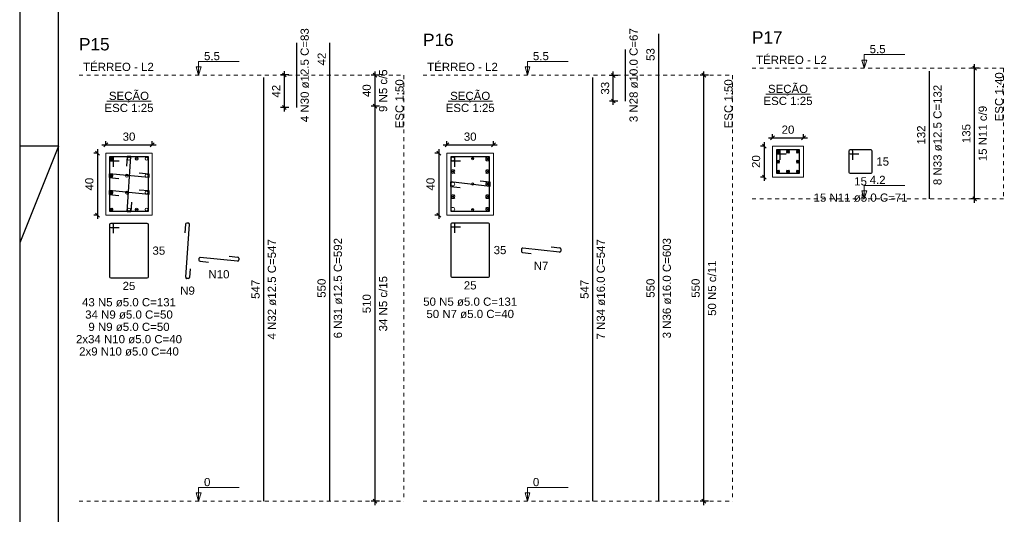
# Model space of a CAD drawing. Header units: millimetres. Extents: x 10 to 1250, y -62 to 528.
# Tile 115 of 193: x 167 to 193, y 153 to 166. Entities that reach past the tile are written whole.
import ezdxf

# ---------------------------------------------------------------- set-up
doc = ezdxf.new("R2010")
doc.units = ezdxf.units.MM
doc.header["$LTSCALE"] = 0.05
doc.linetypes.add('DOT', pattern=[6.35, 0, -6.35])
for name, color, linetype, lineweight in [('Descrição da armadura', 7, 'Continuous', 5), ('DT-Barras na forma', 2, 'Continuous', 30), ('DT-Barras no corte', 5, 'Continuous', 5), ('DT-Barras rebatidas', 2, 'Continuous', 30), ('DT-Cotas', 9, 'Continuous', 5), ('DT-Forma', 5, 'Continuous', 5), ('DT-Pontilhado', 9, 'DOT', 5), ('DT-Textos', 7, 'Continuous', 5), ('DT-Título', 3, 'Continuous', 20), ('Textos armaduras', 7, 'Continuous', 5)]:
    doc.layers.add(name, color=color, linetype=linetype, lineweight=lineweight)
doc.layers.add('FOLHA_PADRÃO', color=7, linetype='Continuous')
doc.styles.add('Arial', font='arial.ttf')
doc.styles.get("Standard").update_dxf_attribs({"font": 'arial.ttf'})
doc.dimstyles.new('UM_25.000000', dxfattribs={"dimtxt": 0.18, "dimasz": 0.1, "dimexe": 0.1, "dimexo": 0.2, "dimgap": 0, "dimtad": 1, "dimtih": 1, "dimtoh": 1, "dimdec": 1, "dimlfac": 25, "dimzin": 0, "dimdsep": 46, "dimtxsty": 'Standard', "dimcen": 0.09, "dimdle": 0.1, "dimadec": 1, "dimazin": 2, "dimtfac": 1, "dimtdec": 4, "dimtofl": 0, "dimtmove": 0, "dimatfit": 3, "dimfxl": 1, "dimtolj": 1, "dimarcsym": 0})
doc.dimstyles.new('UM_40.000000', dxfattribs={"dimtxt": 0.18, "dimasz": 0.1, "dimexe": 0.1, "dimexo": 0.2, "dimgap": 0, "dimtad": 1, "dimtih": 1, "dimtoh": 1, "dimdec": 1, "dimlfac": 40, "dimzin": 0, "dimdsep": 46, "dimtxsty": 'Standard', "dimcen": 0.09, "dimdle": 0.1, "dimadec": 1, "dimazin": 2, "dimtfac": 1, "dimtdec": 4, "dimtofl": 0, "dimtmove": 0, "dimatfit": 3, "dimfxl": 1, "dimtolj": 1, "dimarcsym": 0})
doc.dimstyles.new('UM_50.000000', dxfattribs={"dimtxt": 0.18, "dimasz": 0.1, "dimexe": 0.1, "dimexo": 0.2, "dimgap": 0.1, "dimtad": 1, "dimdec": 1, "dimlfac": 50, "dimzin": 0, "dimdsep": 46, "dimtxsty": 'Standard', "dimblk": 'OBLIQUE', "dimcen": 0.09, "dimdle": 0.1, "dimadec": 1, "dimazin": 2, "dimtfac": 1, "dimtdec": 1, "dimtofl": 0, "dimtmove": 0, "dimatfit": 3, "dimldrblk": 'OBLIQUE', "dimfxl": 1, "dimtolj": 1, "dimarcsym": 1})

# ---------------------------------------------------------------- blocks, each defined once
blk = doc.blocks.new('A1EST. 1500')
at = {"layer": 'FOLHA_PADRÃO', "color": 1, "linetype": 'Continuous'}
blk.add_line((0, 59.4), (0, 0), dxfattribs=at)
at = {"layer": 'FOLHA_PADRÃO', "color": 1}
for q in [(0, 27.2), (0, 29.7)]:
    blk.add_line((1, 29.7), q, dxfattribs=at)
at = {"layer": 'FOLHA_PADRÃO', "color": 6, "linetype": 'Continuous'}
blk.add_lwpolyline([(149, 58.4), (149, 1), (1, 1), (1, 58.4), (149, 58.4)], dxfattribs=at)
blk = doc.blocks.new('_Oblique')
at = {"color": 0, "linetype": 'ByBlock', "lineweight": -2}
blk.add_line((-0.5, -0.5), (0.5, 0.5), dxfattribs=at)
blk = doc.blocks.new('*D1601')
at = {"layer": 'Defpoints', "color": 0, "transparency": 16777216}
for p in [(169.442, 162.701), (169.23, 161.101), (169.442, 161.101)]:
    blk.add_point(p, dxfattribs=at)
at = {"layer": 'DT-Cotas', "color": 0, "lineweight": -2, "transparency": 16777216}
for p, q in [((169.242, 162.701), (169.13, 162.701)), ((169.23, 162.801), (169.23, 161.001)), ((169.242, 161.101), (169.13, 161.101))]:
    blk.add_line(p, q, dxfattribs=at)
at = {"layer": 'DT-Cotas', "color": 0, "lineweight": -2, "transparency": 16777216, "xscale": 0.1, "yscale": 0.1, "zscale": 0.1}
for p, rotation in [((169.23, 162.701), 90), ((169.23, 161.101), 270)]:
    blk.add_blockref('_Oblique', p, dxfattribs=dict(at, rotation=rotation))
at = {"layer": 'DT-Cotas', "transparency": 16777216, "insert": (169.018, 161.901), "char_height": 0.2118, "attachment_point": 5, "rotation": 90, "style": 'Arial'}
blk.add_mtext('\\A1;40', dxfattribs=at)
blk = doc.blocks.new('*D1602')
at = {"layer": 'Defpoints', "color": 0, "transparency": 16777216}
for p in [(169.442, 162.701), (170.642, 162.913), (170.642, 162.701)]:
    blk.add_point(p, dxfattribs=at)
at = {"layer": 'DT-Cotas', "color": 0, "lineweight": -2, "transparency": 16777216}
for p, q in [((169.442, 162.901), (169.442, 163.013)), ((170.642, 162.901), (170.642, 163.013)), ((169.342, 162.913), (170.742, 162.913))]:
    blk.add_line(p, q, dxfattribs=at)
at = {"layer": 'DT-Cotas', "color": 0, "lineweight": -2, "transparency": 16777216, "xscale": 0.1, "yscale": 0.1, "zscale": 0.1, "rotation": 180}
blk.add_blockref('_Oblique', (169.442, 162.913), dxfattribs=at)
at = {"layer": 'DT-Cotas', "color": 0, "lineweight": -2, "transparency": 16777216, "xscale": 0.1, "yscale": 0.1, "zscale": 0.1}
blk.add_blockref('_Oblique', (170.642, 162.913), dxfattribs=at)
at = {"layer": 'DT-Cotas', "transparency": 16777216, "insert": (170.042, 163.125), "char_height": 0.2118, "attachment_point": 5, "rotation": 0.0057, "style": 'Arial'}
blk.add_mtext('\\A1;30', dxfattribs=at)
blk = doc.blocks.new('*D1584')
at = {"layer": 'Defpoints', "color": 0, "transparency": 16777216}
for p in [(174.054, 164.719), (174.371, 164.719), (174.371, 163.879)]:
    blk.add_point(p, dxfattribs=at)
at = {"layer": 'DT-Cotas', "color": 0, "lineweight": -2, "transparency": 16777216}
for p, q in [((174.054, 163.779), (174.054, 164.819)), ((174.171, 164.719), (173.954, 164.719)), ((174.171, 163.879), (173.954, 163.879))]:
    blk.add_line(p, q, dxfattribs=at)
at = {"layer": 'DT-Cotas', "color": 0, "lineweight": -2, "transparency": 16777216, "xscale": 0.1, "yscale": 0.1, "zscale": 0.1}
for p, rotation in [((174.054, 164.719), 90), ((174.054, 163.879), 270)]:
    blk.add_blockref('_Oblique', p, dxfattribs=dict(at, rotation=rotation))
at = {"layer": 'DT-Cotas', "transparency": 16777216, "insert": (173.842, 164.299), "char_height": 0.2118, "attachment_point": 5, "rotation": 90, "style": 'Arial'}
blk.add_mtext('\\A1;42', dxfattribs=at)
blk = doc.blocks.new('*D1585')
at = {"layer": 'Defpoints', "color": 0, "transparency": 16777216}
for p in [(176.394, 163.913), (176.711, 163.913), (176.711, 153.713)]:
    blk.add_point(p, dxfattribs=at)
at = {"layer": 'DT-Cotas', "color": 0, "lineweight": -2, "transparency": 16777216}
for p, q in [((176.394, 153.613), (176.394, 164.013)), ((176.511, 163.913), (176.294, 163.913)), ((176.511, 153.713), (176.294, 153.713))]:
    blk.add_line(p, q, dxfattribs=at)
at = {"layer": 'DT-Cotas', "color": 0, "lineweight": -2, "transparency": 16777216, "xscale": 0.1, "yscale": 0.1, "zscale": 0.1}
for p, rotation in [((176.394, 163.913), 90), ((176.394, 153.713), 270)]:
    blk.add_blockref('_Oblique', p, dxfattribs=dict(at, rotation=rotation))
blk = doc.blocks.new('*D1586')
at = {"layer": 'Defpoints', "color": 0, "transparency": 16777216}
for p in [(176.394, 164.713), (176.711, 164.713), (176.711, 163.913)]:
    blk.add_point(p, dxfattribs=at)
at = {"layer": 'DT-Cotas', "color": 0, "lineweight": -2, "transparency": 16777216}
for p, q in [((176.394, 163.813), (176.394, 164.813)), ((176.511, 164.713), (176.294, 164.713)), ((176.511, 163.913), (176.294, 163.913))]:
    blk.add_line(p, q, dxfattribs=at)
at = {"layer": 'DT-Cotas', "color": 0, "lineweight": -2, "transparency": 16777216, "xscale": 0.1, "yscale": 0.1, "zscale": 0.1}
for p, rotation in [((176.394, 164.713), 90), ((176.394, 163.913), 270)]:
    blk.add_blockref('_Oblique', p, dxfattribs=dict(at, rotation=rotation))
blk = doc.blocks.new('*D1587')
at = {"layer": 'Defpoints', "color": 0, "transparency": 16777216}
for p in [(176.394, 163.913), (176.711, 163.913), (176.711, 153.713)]:
    blk.add_point(p, dxfattribs=at)
at = {"layer": 'DT-Cotas', "color": 0, "lineweight": -2, "transparency": 16777216}
for p, q in [((176.394, 153.613), (176.394, 164.013)), ((176.511, 163.913), (176.294, 163.913)), ((176.511, 153.713), (176.294, 153.713))]:
    blk.add_line(p, q, dxfattribs=at)
at = {"layer": 'DT-Cotas', "color": 0, "lineweight": -2, "transparency": 16777216, "xscale": 0.1, "yscale": 0.1, "zscale": 0.1}
for p, rotation in [((176.394, 163.913), 90), ((176.394, 153.713), 270)]:
    blk.add_blockref('_Oblique', p, dxfattribs=dict(at, rotation=rotation))
blk = doc.blocks.new('*D1588')
at = {"layer": 'Defpoints', "color": 0, "transparency": 16777216}
for p in [(176.394, 164.713), (176.711, 164.713), (176.711, 163.913)]:
    blk.add_point(p, dxfattribs=at)
at = {"layer": 'DT-Cotas', "color": 0, "lineweight": -2, "transparency": 16777216}
for p, q in [((176.394, 163.813), (176.394, 164.813)), ((176.511, 164.713), (176.294, 164.713)), ((176.511, 163.913), (176.294, 163.913))]:
    blk.add_line(p, q, dxfattribs=at)
at = {"layer": 'DT-Cotas', "color": 0, "lineweight": -2, "transparency": 16777216, "xscale": 0.1, "yscale": 0.1, "zscale": 0.1}
for p, rotation in [((176.394, 164.713), 90), ((176.394, 163.913), 270)]:
    blk.add_blockref('_Oblique', p, dxfattribs=dict(at, rotation=rotation))
blk = doc.blocks.new('*D1589')
at = {"layer": 'Defpoints', "color": 0, "transparency": 16777216}
for p in [(176.394, 163.913), (176.711, 163.913), (176.711, 153.713)]:
    blk.add_point(p, dxfattribs=at)
at = {"layer": 'DT-Cotas', "color": 0, "lineweight": -2, "transparency": 16777216}
for p, q in [((176.394, 153.613), (176.394, 164.013)), ((176.511, 163.913), (176.294, 163.913)), ((176.511, 153.713), (176.294, 153.713))]:
    blk.add_line(p, q, dxfattribs=at)
at = {"layer": 'DT-Cotas', "color": 0, "lineweight": -2, "transparency": 16777216, "xscale": 0.1, "yscale": 0.1, "zscale": 0.1}
for p, rotation in [((176.394, 163.913), 90), ((176.394, 153.713), 270)]:
    blk.add_blockref('_Oblique', p, dxfattribs=dict(at, rotation=rotation))
blk = doc.blocks.new('*D1590')
at = {"layer": 'Defpoints', "color": 0, "transparency": 16777216}
for p in [(176.394, 164.713), (176.711, 164.713), (176.711, 163.913)]:
    blk.add_point(p, dxfattribs=at)
at = {"layer": 'DT-Cotas', "color": 0, "lineweight": -2, "transparency": 16777216}
for p, q in [((176.394, 163.813), (176.394, 164.813)), ((176.511, 164.713), (176.294, 164.713)), ((176.511, 163.913), (176.294, 163.913))]:
    blk.add_line(p, q, dxfattribs=at)
at = {"layer": 'DT-Cotas', "color": 0, "lineweight": -2, "transparency": 16777216, "xscale": 0.1, "yscale": 0.1, "zscale": 0.1}
for p, rotation in [((176.394, 164.713), 90), ((176.394, 163.913), 270)]:
    blk.add_blockref('_Oblique', p, dxfattribs=dict(at, rotation=rotation))
blk = doc.blocks.new('*D1591')
at = {"layer": 'Defpoints', "color": 0, "transparency": 16777216}
for p in [(178.251, 162.701), (178.039, 161.101), (178.251, 161.101)]:
    blk.add_point(p, dxfattribs=at)
at = {"layer": 'DT-Cotas', "color": 0, "lineweight": -2, "transparency": 16777216}
for p, q in [((178.051, 162.701), (177.939, 162.701)), ((178.039, 162.801), (178.039, 161.001)), ((178.051, 161.101), (177.939, 161.101))]:
    blk.add_line(p, q, dxfattribs=at)
at = {"layer": 'DT-Cotas', "color": 0, "lineweight": -2, "transparency": 16777216, "xscale": 0.1, "yscale": 0.1, "zscale": 0.1}
for p, rotation in [((178.039, 162.701), 90), ((178.039, 161.101), 270)]:
    blk.add_blockref('_Oblique', p, dxfattribs=dict(at, rotation=rotation))
at = {"layer": 'DT-Cotas', "transparency": 16777216, "insert": (177.827, 161.901), "char_height": 0.2118, "attachment_point": 5, "rotation": 90, "style": 'Arial'}
blk.add_mtext('\\A1;40', dxfattribs=at)
blk = doc.blocks.new('*D1592')
at = {"layer": 'Defpoints', "color": 0, "transparency": 16777216}
for p in [(178.251, 162.701), (179.451, 162.913), (179.451, 162.701)]:
    blk.add_point(p, dxfattribs=at)
at = {"layer": 'DT-Cotas', "color": 0, "lineweight": -2, "transparency": 16777216}
for p, q in [((178.251, 162.901), (178.251, 163.013)), ((179.451, 162.901), (179.451, 163.013)), ((178.151, 162.913), (179.551, 162.913))]:
    blk.add_line(p, q, dxfattribs=at)
at = {"layer": 'DT-Cotas', "color": 0, "lineweight": -2, "transparency": 16777216, "xscale": 0.1, "yscale": 0.1, "zscale": 0.1, "rotation": 180}
blk.add_blockref('_Oblique', (178.251, 162.913), dxfattribs=at)
at = {"layer": 'DT-Cotas', "color": 0, "lineweight": -2, "transparency": 16777216, "xscale": 0.1, "yscale": 0.1, "zscale": 0.1}
blk.add_blockref('_Oblique', (179.451, 162.913), dxfattribs=at)
at = {"layer": 'DT-Cotas', "transparency": 16777216, "insert": (178.851, 163.125), "char_height": 0.2118, "attachment_point": 5, "rotation": 0.0057, "style": 'Arial'}
blk.add_mtext('\\A1;30', dxfattribs=at)
blk = doc.blocks.new('*D1593')
at = {"layer": 'Defpoints', "color": 0, "transparency": 16777216}
for p in [(182.546, 164.706), (182.863, 164.706), (182.863, 164.046)]:
    blk.add_point(p, dxfattribs=at)
at = {"layer": 'DT-Cotas', "color": 0, "lineweight": -2, "transparency": 16777216}
for p, q in [((182.546, 163.946), (182.546, 164.806)), ((182.663, 164.706), (182.446, 164.706)), ((182.663, 164.046), (182.446, 164.046))]:
    blk.add_line(p, q, dxfattribs=at)
at = {"layer": 'DT-Cotas', "color": 0, "lineweight": -2, "transparency": 16777216, "xscale": 0.1, "yscale": 0.1, "zscale": 0.1}
for p, rotation in [((182.546, 164.706), 90), ((182.546, 164.046), 270)]:
    blk.add_blockref('_Oblique', p, dxfattribs=dict(at, rotation=rotation))
at = {"layer": 'DT-Cotas', "transparency": 16777216, "insert": (182.334, 164.376), "char_height": 0.2118, "attachment_point": 5, "rotation": 90, "style": 'Arial'}
blk.add_mtext('\\A1;33', dxfattribs=at)
blk = doc.blocks.new('*D1594')
at = {"layer": 'Defpoints', "color": 0, "transparency": 16777216}
for p in [(184.885, 164.713), (185.203, 164.713), (185.203, 153.713)]:
    blk.add_point(p, dxfattribs=at)
at = {"layer": 'DT-Cotas', "color": 0, "lineweight": -2, "transparency": 16777216}
for p, q in [((184.885, 153.613), (184.885, 164.813)), ((185.003, 164.713), (184.785, 164.713)), ((185.003, 153.713), (184.785, 153.713))]:
    blk.add_line(p, q, dxfattribs=at)
at = {"layer": 'DT-Cotas', "color": 0, "lineweight": -2, "transparency": 16777216, "xscale": 0.1, "yscale": 0.1, "zscale": 0.1}
for p, rotation in [((184.885, 164.713), 90), ((184.885, 153.713), 270)]:
    blk.add_blockref('_Oblique', p, dxfattribs=dict(at, rotation=rotation))
blk = doc.blocks.new('*D1595')
at = {"layer": 'Defpoints', "color": 0, "transparency": 16777216}
for p in [(184.885, 164.713), (185.203, 164.713), (185.203, 153.713)]:
    blk.add_point(p, dxfattribs=at)
at = {"layer": 'DT-Cotas', "color": 0, "lineweight": -2, "transparency": 16777216}
for p, q in [((184.885, 153.613), (184.885, 164.813)), ((185.003, 164.713), (184.785, 164.713)), ((185.003, 153.713), (184.785, 153.713))]:
    blk.add_line(p, q, dxfattribs=at)
at = {"layer": 'DT-Cotas', "color": 0, "lineweight": -2, "transparency": 16777216, "xscale": 0.1, "yscale": 0.1, "zscale": 0.1}
for p, rotation in [((184.885, 164.713), 90), ((184.885, 153.713), 270)]:
    blk.add_blockref('_Oblique', p, dxfattribs=dict(at, rotation=rotation))
blk = doc.blocks.new('*D1579')
at = {"layer": 'Defpoints', "color": 0, "transparency": 16777216}
for p in [(186.656, 162.882), (186.444, 162.082), (186.656, 162.082)]:
    blk.add_point(p, dxfattribs=at)
at = {"layer": 'DT-Cotas', "color": 0, "lineweight": -2, "transparency": 16777216}
for p, q in [((186.444, 162.982), (186.444, 161.982)), ((186.456, 162.882), (186.344, 162.882)), ((186.456, 162.082), (186.344, 162.082))]:
    blk.add_line(p, q, dxfattribs=at)
at = {"layer": 'DT-Cotas', "color": 0, "lineweight": -2, "transparency": 16777216, "xscale": 0.1, "yscale": 0.1, "zscale": 0.1}
for p, rotation in [((186.444, 162.882), 90), ((186.444, 162.082), 270)]:
    blk.add_blockref('_Oblique', p, dxfattribs=dict(at, rotation=rotation))
at = {"layer": 'DT-Cotas', "transparency": 16777216, "insert": (186.233, 162.482), "char_height": 0.2118, "attachment_point": 5, "rotation": 90, "style": 'Arial'}
blk.add_mtext('\\A1;20', dxfattribs=at)
blk = doc.blocks.new('*D1580')
at = {"layer": 'Defpoints', "color": 0, "transparency": 16777216}
for p in [(187.456, 163.094), (186.656, 162.882), (187.456, 162.882)]:
    blk.add_point(p, dxfattribs=at)
at = {"layer": 'DT-Cotas', "color": 0, "lineweight": -2, "transparency": 16777216}
for p, q in [((186.556, 163.094), (187.556, 163.094)), ((186.656, 163.082), (186.656, 163.194)), ((187.456, 163.082), (187.456, 163.194))]:
    blk.add_line(p, q, dxfattribs=at)
at = {"layer": 'DT-Cotas', "color": 0, "lineweight": -2, "transparency": 16777216, "xscale": 0.1, "yscale": 0.1, "zscale": 0.1, "rotation": 180}
blk.add_blockref('_Oblique', (186.656, 163.094), dxfattribs=at)
at = {"layer": 'DT-Cotas', "color": 0, "lineweight": -2, "transparency": 16777216, "xscale": 0.1, "yscale": 0.1, "zscale": 0.1}
blk.add_blockref('_Oblique', (187.456, 163.094), dxfattribs=at)
at = {"layer": 'DT-Cotas', "transparency": 16777216, "insert": (187.056, 163.305), "char_height": 0.2118, "attachment_point": 5, "rotation": 0.0057, "style": 'Arial'}
blk.add_mtext('\\A1;20', dxfattribs=at)
blk = doc.blocks.new('*D1581')
at = {"layer": 'Defpoints', "color": 0, "transparency": 16777216}
for p in [(191.875, 164.894), (192.192, 164.894), (192.192, 161.519)]:
    blk.add_point(p, dxfattribs=at)
at = {"layer": 'DT-Cotas', "color": 0, "lineweight": -2, "transparency": 16777216}
for p, q in [((191.875, 161.419), (191.875, 164.994)), ((191.992, 164.894), (191.775, 164.894)), ((191.992, 161.519), (191.775, 161.519))]:
    blk.add_line(p, q, dxfattribs=at)
at = {"layer": 'DT-Cotas', "color": 0, "lineweight": -2, "transparency": 16777216, "xscale": 0.1, "yscale": 0.1, "zscale": 0.1}
for p, rotation in [((191.875, 164.894), 90), ((191.875, 161.519), 270)]:
    blk.add_blockref('_Oblique', p, dxfattribs=dict(at, rotation=rotation))

msp = doc.modelspace()

# ---------------------------------------------------------------- linework, layer by layer
at = {"layer": 'DT-Barras na forma'}
for points in [[(186.8562, 162.5317), (186.8562, 162.7817), (186.7562, 162.7817), (186.7562, 162.1817), (187.3562, 162.1817), (187.3562, 162.7817), (186.7562, 162.7817), (186.7562, 162.6817), (187.0062, 162.6817)], [(169.6416, 162.3512), (169.6416, 162.6012), (169.5416, 162.6012), (169.5416, 161.2012), (170.5416, 161.2012), (170.5416, 162.6012), (169.5416, 162.6012), (169.5416, 162.5012), (169.7916, 162.5012)], [(170.1091, 161.4355), (170.0916, 161.1862), (169.9916, 161.1862), (170.0916, 162.6162), (169.9916, 162.6162), (169.9742, 162.3668)], [(178.451, 162.3512), (178.451, 162.6012), (178.351, 162.6012), (178.351, 161.2012), (179.351, 161.2012), (179.351, 162.6012), (178.351, 162.6012), (178.351, 162.5012), (178.601, 162.5012)], [(170.3078, 162.1936), (170.5566, 162.1695), (170.5566, 162.0695), (169.5266, 162.1695), (169.5266, 162.0695), (169.7755, 162.0453)], [(179.1106, 161.9881), (179.359, 161.9596), (179.359, 161.8428), (178.343, 161.9596), (178.343, 161.8428), (178.5914, 161.8142)], [(170.3078, 161.757), (170.5566, 161.7328), (170.5566, 161.6328), (169.5266, 161.7328), (169.5266, 161.6328), (169.7755, 161.6087)]]:
    msp.add_lwpolyline(points, dxfattribs=at)
at = {"layer": 'DT-Barras no corte'}
for p, q in [((186.7637, 162.6992), (186.8387, 162.7742)), ((186.7637, 162.7742), (186.8387, 162.6992)), ((187.0187, 162.6992), (187.0937, 162.7742)), ((187.0187, 162.7742), (187.0937, 162.6992)), ((187.2737, 162.6992), (187.3487, 162.7742)), ((187.2737, 162.7742), (187.3487, 162.6992)), ((169.5491, 162.5187), (169.6241, 162.5937)), ((169.5491, 162.5937), (169.6241, 162.5187)), ((170.1966, 162.5562), (170.2866, 162.5562)), ((178.875, 162.5612), (178.947, 162.5612)), ((179.251, 162.5012), (179.347, 162.5972)), ((179.251, 162.5972), (179.347, 162.5012)), ((186.7637, 162.4442), (186.8387, 162.5192)), ((186.7637, 162.5192), (186.8387, 162.4442)), ((187.2737, 162.4442), (187.3487, 162.5192)), ((187.2737, 162.5192), (187.3487, 162.4442)), ((178.355, 162.1772), (178.451, 162.2732)), ((178.355, 162.2732), (178.451, 162.1772)), ((179.251, 162.1772), (179.347, 162.2732)), ((179.251, 162.2732), (179.347, 162.1772)), ((186.7637, 162.1892), (186.8387, 162.2642)), ((186.7637, 162.2642), (186.8387, 162.1892)), ((187.0187, 162.1892), (187.0937, 162.2642)), ((187.0187, 162.2642), (187.0937, 162.1892)), ((187.2737, 162.1892), (187.3487, 162.2642)), ((187.2737, 162.2642), (187.3487, 162.1892)), ((169.5491, 162.082), (169.6241, 162.157)), ((169.5491, 162.157), (169.6241, 162.082)), ((169.9416, 162.1195), (170.0316, 162.1195)), ((179.251, 161.8532), (179.347, 161.9492)), ((179.251, 161.9492), (179.347, 161.8532)), ((169.5491, 161.6453), (169.6241, 161.7203)), ((169.5491, 161.7203), (169.6241, 161.6453)), ((169.9416, 161.6828), (170.0316, 161.6828)), ((178.875, 161.9012), (178.947, 161.9012)), ((178.355, 161.5292), (178.451, 161.6252)), ((178.355, 161.6252), (178.451, 161.5292)), ((179.251, 161.5292), (179.347, 161.6252)), ((179.251, 161.6252), (179.347, 161.5292)), ((169.5491, 161.2087), (169.6241, 161.2837)), ((169.5491, 161.2837), (169.6241, 161.2087)), ((170.1966, 161.2462), (170.2866, 161.2462)), ((178.875, 161.2412), (178.947, 161.2412)), ((179.251, 161.2052), (179.347, 161.3012)), ((179.251, 161.3012), (179.347, 161.2052))]:
    msp.add_line(p, q, dxfattribs=at)
for centre, radius in [((186.8012, 162.7367), 0.0375), ((187.0562, 162.7367), 0.0375), ((187.3112, 162.7367), 0.0375), ((169.5866, 162.5562), 0.0375), ((170.0416, 162.5562), 0.0375), ((170.2416, 162.5562), 0.0375), ((170.4966, 162.5562), 0.0375), ((178.403, 162.5492), 0.048), ((178.911, 162.5612), 0.03), ((179.299, 162.5492), 0.048), ((186.8012, 162.4817), 0.0375), ((187.3112, 162.4817), 0.0375), ((178.403, 162.2252), 0.048), ((179.299, 162.2252), 0.048), ((186.8012, 162.2267), 0.0375), ((187.0562, 162.2267), 0.0375), ((187.3112, 162.2267), 0.0375), ((169.5866, 162.1195), 0.0375), ((169.9866, 162.1195), 0.0375), ((170.4966, 162.1195), 0.0375), ((178.403, 161.9012), 0.048), ((178.911, 161.9012), 0.03), ((179.299, 161.9012), 0.048), ((169.5866, 161.6828), 0.0375), ((169.9866, 161.6828), 0.0375), ((170.4966, 161.6828), 0.0375), ((178.403, 161.5772), 0.048), ((179.299, 161.5772), 0.048), ((169.5866, 161.2462), 0.0375), ((170.0416, 161.2462), 0.0375), ((170.2416, 161.2462), 0.0375), ((170.4966, 161.2462), 0.0375), ((178.403, 161.2532), 0.048), ((178.911, 161.2412), 0.03), ((179.299, 161.2532), 0.048)]:
    msp.add_circle(centre, radius, dxfattribs=at)
at = {"layer": 'DT-Barras rebatidas'}
for p, q in [((183.7205, 164.7133), (183.7205, 165.7807)), ((174.3714, 163.8793), (174.3714, 165.5472)), ((175.2286, 164.7133), (175.2286, 165.5472)), ((182.8633, 164.0461), (182.8633, 165.3804)), ((190.7097, 161.5188), (190.7097, 164.8213)), ((173.5242, 153.7133), (173.5242, 164.6553)), ((175.2286, 153.7133), (175.2286, 164.7133)), ((182.0161, 153.7133), (182.0161, 164.6553)), ((183.7205, 153.7133), (183.7205, 164.7133)), ((188.6306, 162.7517), (188.6306, 162.2117)), ((188.6306, 162.7517), (188.6306, 162.7117)), ((188.7006, 162.7817), (188.6606, 162.7817)), ((189.2006, 162.7817), (188.6606, 162.7817)), ((188.7306, 162.5317), (188.7306, 162.7517)), ((189.2306, 162.2117), (189.2306, 162.7517)), ((188.6606, 162.6817), (188.8806, 162.6817)), ((188.6606, 162.1817), (189.2006, 162.1817)), ((169.5416, 160.8503), (169.5416, 159.5103)), ((169.5416, 160.8503), (169.5416, 160.8103)), ((169.6116, 160.8803), (169.5716, 160.8803)), ((170.5116, 160.8803), (169.5716, 160.8803)), ((169.5716, 160.7803), (169.7916, 160.7803)), ((169.6416, 160.6303), (169.6416, 160.8503)), ((170.5416, 159.5103), (170.5416, 160.8503)), ((171.5014, 160.8673), (171.4859, 160.6459)), ((171.5056, 159.4973), (171.6011, 160.8632)), ((171.5712, 160.8953), (171.5313, 160.8953)), ((178.351, 160.8653), (178.351, 159.5253)), ((178.351, 160.8653), (178.351, 160.8253)), ((178.421, 160.8953), (178.381, 160.8953)), ((179.321, 160.8953), (178.381, 160.8953)), ((178.381, 160.7953), (178.601, 160.7953)), ((178.451, 160.6453), (178.451, 160.8653)), ((179.351, 159.5253), (179.351, 160.8653)), ((180.1731, 160.22), (180.1731, 160.1636)), ((181.1556, 160.1407), (180.2065, 160.2498)), ((180.9407, 160.2822), (181.1625, 160.2567)), ((181.1891, 160.2269), (181.1891, 160.1705)), ((171.8488, 159.9789), (171.8488, 159.9391)), ((171.8759, 159.9093), (172.0977, 159.8878)), ((172.8459, 159.9151), (171.8817, 160.0087)), ((172.63, 160.0361), (172.8517, 160.0145)), ((172.8788, 159.9847), (172.8788, 159.945)), ((180.1996, 160.1338), (180.4214, 160.1083)), ((171.6208, 159.7146), (171.6053, 159.4932)), ((169.5716, 159.4803), (170.5116, 159.4803)), ((171.5753, 159.4653), (171.5355, 159.4653)), ((178.381, 159.4953), (179.321, 159.4953))]:
    msp.add_line(p, q, dxfattribs=at)
for centre, start, end in [((188.6606, 162.7517), 90, 180), ((188.6606, 162.7517), 90, 180), ((188.6606, 162.7117), 180, 270), ((188.7006, 162.7517), 0, 90), ((189.2006, 162.7517), 0, 90), ((188.6606, 162.2117), 180, 270), ((189.2006, 162.2117), 270, 0), ((169.5716, 160.8503), 90, 180), ((169.5716, 160.8503), 90, 180), ((169.5716, 160.8103), 180, 270), ((169.6116, 160.8503), 0, 90), ((170.5116, 160.8503), 0, 90), ((171.5313, 160.8653), 90, 175.99981), ((171.5712, 160.8653), 355.99981, 90), ((178.381, 160.8653), 90, 180), ((178.381, 160.8653), 90, 180), ((178.381, 160.8253), 180, 270), ((178.421, 160.8653), 0, 90), ((179.321, 160.8653), 0, 90), ((180.2031, 160.22), 83.44203, 180), ((180.2031, 160.1636), 180, 263.44203), ((181.1591, 160.1705), 263.44203, 0), ((181.1591, 160.2269), 0, 83.44203), ((171.8788, 159.9789), 84.45468, 180), ((171.8788, 159.9391), 180, 264.45468), ((172.8488, 159.945), 264.45468, 0), ((172.8488, 159.9847), 0, 84.45468), ((169.5716, 159.5103), 180, 270), ((170.5116, 159.5103), 270, 0), ((171.5355, 159.4953), 175.99981, 270), ((171.5753, 159.4953), 270, 355.99981), ((178.381, 159.5253), 180, 270), ((179.321, 159.5253), 270, 0)]:
    msp.add_arc(centre, 0.03, start, end, dxfattribs=at)
at = {"layer": 'DT-Forma'}
for points in [[(169.4416, 161.1012), (170.6416, 161.1012), (170.6416, 162.7012), (169.4416, 162.7012), (169.4416, 161.1012)], [(178.251, 161.1012), (179.451, 161.1012), (179.451, 162.7012), (178.251, 162.7012), (178.251, 161.1012)], [(186.6562, 162.0817), (187.4562, 162.0817), (187.4562, 162.8817), (186.6562, 162.8817), (186.6562, 162.0817)]]:
    msp.add_lwpolyline(points, close=True, dxfattribs=at)
at = {"layer": 'DT-Pontilhado', "ltscale": 0.2}
for p, q in [((186.1267, 164.8938), (192.6159, 164.8938)), ((192.6159, 164.8938), (192.6159, 161.5188)), ((168.7513, 164.7133), (177.1348, 164.7133)), ((177.1348, 164.7133), (177.1348, 153.7133)), ((177.6348, 164.7133), (185.6267, 164.7133)), ((185.6267, 164.7133), (185.6267, 153.7133)), ((186.1267, 161.5188), (192.6159, 161.5188)), ((168.7513, 153.7133), (177.1348, 153.7133)), ((177.6348, 153.7133), (185.6267, 153.7133))]:
    msp.add_line(p, q, dxfattribs=at)
at = {"layer": 'DT-Textos'}
for p, q in [((186.484, 164.2267), (187.6284, 164.2267)), ((169.4694, 164.0461), (170.6139, 164.0461)), ((178.2788, 164.0461), (179.4232, 164.0461))]:
    msp.add_line(p, q, dxfattribs=at)
for points in [[(189.0243, 164.8938), (189.0878, 165.1056), (188.9608, 165.1056), (189.0243, 164.8938), (189.0243, 165.2438), (190.0743, 165.2438)], [(171.8388, 164.7133), (171.9024, 164.9251), (171.7753, 164.9251), (171.8388, 164.7133), (171.8388, 165.0633), (172.8888, 165.0633)], [(180.3307, 164.7133), (180.3942, 164.9251), (180.2671, 164.9251), (180.3307, 164.7133), (180.3307, 165.0633), (181.3807, 165.0633)], [(189.0243, 161.5188), (189.0878, 161.7306), (188.9608, 161.7306), (189.0243, 161.5188), (189.0243, 161.8688), (190.0743, 161.8688)], [(171.8388, 153.7133), (171.9024, 153.9251), (171.7753, 153.9251), (171.8388, 153.7133), (171.8388, 154.0633), (172.8888, 154.0633)], [(180.3307, 153.7133), (180.3942, 153.9251), (180.2671, 153.9251), (180.3307, 153.7133), (180.3307, 154.0633), (181.3807, 154.0633)]]:
    msp.add_lwpolyline(points, dxfattribs=at)

# ---------------------------------------------------------------- block references
msp.add_blockref('A1EST. 1500', (167.22, 133.1843))

# ---------------------------------------------------------------- texts
at = {"layer": 'Descrição da armadura', "linetype": 'Continuous', "char_height": 0.2118, "attachment_point": 8, "rotation": 90, "line_spacing_factor": 0.798, "style": 'Arial'}
for s, insert, width in [('4 N30 ø12.5 C=83', (174.6891, 164.7133), 4.8647), ('3 N28 ø10.0 C=67', (183.181, 164.7133), 4.8647), ('9 N5 c/5', (176.7112, 164.3132), 2.209437), ('8 N33 ø12.5 C=132', (191.0274, 163.1701), 5.194653), ('15 N11 c/9', (192.1923, 163.2063), 2.869342), ('6 N31 ø12.5 C=592', (175.5463, 159.2133), 5.194653), ('3 N36 ø16.0 C=603', (184.0382, 159.2133), 5.194653), ('4 N32 ø12.5 C=547', (173.8419, 159.1843), 5.194653), ('7 N34 ø16.0 C=547', (182.3338, 159.1843), 5.194653), ('50 N5 c/11', (185.2031, 159.2133), 2.869342), ('34 N5 c/15', (176.7112, 158.8132), 2.869342)]:
    msp.add_mtext(s, dxfattribs=dict(at, insert=insert, width=width))
at = {"layer": 'Descrição da armadura', "linetype": 'Continuous', "char_height": 0.2118, "attachment_point": 8, "line_spacing_factor": 0.798, "style": 'Arial'}
for s, insert, width in [('15 N11 ø5.0 C=71', (188.9306, 161.4404), 4.8647), ('N7', (180.6811, 159.6847), 0.758398), ('N10', (172.3638, 159.4642), 1.088351), ('N9', (171.5533, 159.0417), 0.758398), ('43 N5 ø5.0 C=131', (170.0416, 158.739), 4.8647), ('50 N5 ø5.0 C=131', (178.851, 158.754), 4.8647), ('34 N9 ø5.0 C=50', (170.0416, 158.4213), 4.478645), ('50 N7 ø5.0 C=40', (178.851, 158.4363), 4.478645), ('9 N9 ø5.0 C=50', (170.0416, 158.1036), 4.152775), ('2x34 N10 ø5.0 C=40', (170.0416, 157.7859), 5.423355), ('2x9 N10 ø5.0 C=40', (170.0416, 157.4682), 5.097485)]:
    msp.add_mtext(s, dxfattribs=dict(at, insert=insert, width=width))
at = {"layer": 'DT-Cotas', "linetype": 'Continuous', "char_height": 0.2118, "attachment_point": 8, "rotation": 90, "line_spacing_factor": 0.798, "style": 'Arial'}
for s, insert, width in [('40', (176.2876, 164.3132), 0.659905), ('135', (191.7687, 163.2063), 0.989858), ('550', (184.7795, 159.2133), 0.989858), ('510', (176.2876, 158.8132), 0.989858)]:
    msp.add_mtext(s, dxfattribs=dict(at, insert=insert, width=width))
at = {"layer": 'DT-Textos', "char_height": 0.2118, "attachment_point": 7, "line_spacing_factor": 0.798, "style": 'Arial'}
for s, insert, width in [('5.5', (189.1643, 165.2788), 0.814533), ('5.5', (171.9788, 165.0983), 0.814533), ('5.5', (180.4707, 165.0983), 0.814533), ('4.2', (189.1643, 161.9038), 0.814533), ('0', (171.9788, 154.0983), 0.325871), ('0', (180.4707, 154.0983), 0.325871)]:
    msp.add_mtext(s, dxfattribs=dict(at, insert=insert, width=width))
at = {"layer": 'DT-Textos', "linetype": 'Continuous', "char_height": 0.2118, "line_spacing_factor": 0.798, "style": 'Arial'}
for s, insert, width, attachment_point in [('TÉRREO - L2', (186.2326, 164.9997), 3.614044, 7), ('TÉRREO - L2', (168.8572, 164.8192), 3.614044, 7), ('TÉRREO - L2', (177.7407, 164.8192), 3.614044, 7), ('SEÇÃO', (187.0563, 164.1881), 2.051353, 8), ('SEÇÃO', (170.0413, 164.0081), 2.051353, 8), ('SEÇÃO', (178.8513, 164.0081), 2.051353, 8), ('ESC 1:25', (187.0562, 163.9407), 2.507973, 8), ('ESC 1:25', (170.0416, 163.7602), 2.507973, 8), ('ESC 1:25', (178.851, 163.7602), 2.507973, 8)]:
    msp.add_mtext(s, dxfattribs=dict(at, insert=insert, width=width, attachment_point=attachment_point))
at = {"layer": 'DT-Textos', "linetype": 'Continuous', "char_height": 0.2118, "width": 2.507973, "attachment_point": 9, "rotation": 90, "line_spacing_factor": 0.798, "style": 'Arial'}
for s, insert in [('ESC 1:40', (192.6159, 164.7879)), ('ESC 1:50', (177.1348, 164.6074)), ('ESC 1:50', (185.6267, 164.6074))]:
    msp.add_mtext(s, dxfattribs=dict(at, insert=insert))
at = {"layer": 'DT-Título', "linetype": 'Continuous', "char_height": 0.3177, "width": 1.737595, "attachment_point": 7, "line_spacing_factor": 0.798, "style": 'Arial'}
for s, insert in [('P15', (168.7513, 165.3487)), ('P16', (177.6348, 165.463)), ('P17', (186.1267, 165.5292))]:
    msp.add_mtext(s, dxfattribs=dict(at, insert=insert))
at = {"layer": 'Textos armaduras', "linetype": 'Continuous', "char_height": 0.2118, "attachment_point": 7, "rotation": 90, "line_spacing_factor": 0.798, "style": 'Arial'}
for s, insert, width in [('42', (175.1227, 164.9652), 0.659905), ('53', (183.6146, 165.082), 0.659905), ('132', (190.6038, 162.9226), 0.989858), ('547', (173.4183, 158.9368), 0.989858), ('550', (175.1227, 158.9658), 0.989858), ('547', (181.9102, 158.9368), 0.989858), ('550', (183.6146, 158.9658), 0.989858)]:
    msp.add_mtext(s, dxfattribs=dict(at, insert=insert, width=width))
at = {"layer": 'Textos armaduras', "linetype": 'Continuous', "char_height": 0.2118, "width": 0.659905, "attachment_point": 7, "line_spacing_factor": 0.798, "style": 'Arial'}
for s, insert in [('15', (189.3365, 162.3758)), ('15', (188.7656, 161.864)), ('35', (170.6475, 160.0744)), ('35', (179.4569, 160.0894)), ('25', (169.8767, 159.1626)), ('25', (178.686, 159.1776))]:
    msp.add_mtext(s, dxfattribs=dict(at, insert=insert))

# ---------------------------------------------------------------- dimensions: what is measured, and where the dimension line sits
at = {"layer": 'DT-Cotas'}
for base, p1, p2, dimstyle, override, picture, middle in [((191.8746, 164.8938), (192.1923, 161.5188), (192.1923, 164.8938), 'UM_40.000000', {"dimtxt": 0.2118, "dimasz": 0.1, "dimexe": 0.1, "dimexo": 0.2, "dimtad": 1, "dimtih": 0, "dimtoh": 0, "dimdec": 1, "dimlfac": 40, "dimzin": 8, "dimtxsty": 'Arial', "dimblk": 'Oblique', "dimblk1": 'Oblique', "dimblk2": 'Oblique', "dimsah": 1, "dimdle": 0.1, "dimse1": 0, "dimse2": 0, "dimclrt": 256, "dimadec": 1, "dimazin": 3, "dimtmove": 2, "dimldrblk": 'Oblique'}, '*D1581', (191.6628, 163.2063)), ((176.3935, 164.7133), (176.7112, 163.9132), (176.7112, 164.7133), 'UM_50.000000', {"dimtxt": 0.2118, "dimasz": 0.1, "dimexe": 0.1, "dimexo": 0.2, "dimtad": 1, "dimtih": 0, "dimtoh": 0, "dimdec": 1, "dimlfac": 50, "dimzin": 8, "dimtxsty": 'Arial', "dimblk": 'Oblique', "dimblk1": 'Oblique', "dimblk2": 'Oblique', "dimsah": 1, "dimdle": 0.1, "dimse1": 0, "dimse2": 0, "dimclrt": 256, "dimadec": 1, "dimazin": 3, "dimtmove": 2, "dimldrblk": 'Oblique'}, '*D1586', (176.1817, 164.3132)), ((176.3935, 164.7133), (176.7112, 163.9132), (176.7112, 164.7133), 'UM_50.000000', {"dimtxt": 0.2118, "dimasz": 0.1, "dimexe": 0.1, "dimexo": 0.2, "dimtad": 1, "dimtih": 0, "dimtoh": 0, "dimdec": 1, "dimlfac": 50, "dimzin": 8, "dimtxsty": 'Arial', "dimblk": 'Oblique', "dimblk1": 'Oblique', "dimblk2": 'Oblique', "dimsah": 1, "dimdle": 0.1, "dimse1": 0, "dimse2": 0, "dimclrt": 256, "dimadec": 1, "dimazin": 3, "dimtmove": 2, "dimldrblk": 'Oblique'}, '*D1588', (176.1817, 164.3132)), ((176.3935, 164.7133), (176.7112, 163.9132), (176.7112, 164.7133), 'UM_50.000000', {"dimtxt": 0.2118, "dimasz": 0.1, "dimexe": 0.1, "dimexo": 0.2, "dimtad": 1, "dimtih": 0, "dimtoh": 0, "dimdec": 1, "dimlfac": 50, "dimzin": 8, "dimtxsty": 'Arial', "dimblk": 'Oblique', "dimblk1": 'Oblique', "dimblk2": 'Oblique', "dimsah": 1, "dimdle": 0.1, "dimse1": 0, "dimse2": 0, "dimclrt": 256, "dimadec": 1, "dimazin": 3, "dimtmove": 2, "dimldrblk": 'Oblique'}, '*D1590', (176.1817, 164.3132)), ((184.8854, 164.7133), (185.2031, 153.7133), (185.2031, 164.7133), 'UM_50.000000', {"dimtxt": 0.2118, "dimasz": 0.1, "dimexe": 0.1, "dimexo": 0.2, "dimtad": 1, "dimtih": 0, "dimtoh": 0, "dimdec": 1, "dimlfac": 50, "dimzin": 8, "dimtxsty": 'Arial', "dimblk": 'Oblique', "dimblk1": 'Oblique', "dimblk2": 'Oblique', "dimsah": 1, "dimdle": 0.1, "dimse1": 0, "dimse2": 0, "dimclrt": 256, "dimadec": 1, "dimazin": 3, "dimtmove": 2, "dimldrblk": 'Oblique'}, '*D1594', (184.6736, 159.2133)), ((184.8854, 164.7133), (185.2031, 153.7133), (185.2031, 164.7133), 'UM_50.000000', {"dimtxt": 0.2118, "dimasz": 0.1, "dimexe": 0.1, "dimexo": 0.2, "dimtad": 1, "dimtih": 0, "dimtoh": 0, "dimdec": 1, "dimlfac": 50, "dimzin": 8, "dimtxsty": 'Arial', "dimblk": 'Oblique', "dimblk1": 'Oblique', "dimblk2": 'Oblique', "dimsah": 1, "dimdle": 0.1, "dimse1": 0, "dimse2": 0, "dimclrt": 256, "dimadec": 1, "dimazin": 3, "dimtmove": 2, "dimldrblk": 'Oblique'}, '*D1595', (184.6736, 159.2133)), ((176.3935, 163.9132), (176.7112, 153.7133), (176.7112, 163.9132), 'UM_50.000000', {"dimtxt": 0.2118, "dimasz": 0.1, "dimexe": 0.1, "dimexo": 0.2, "dimtad": 1, "dimtih": 0, "dimtoh": 0, "dimdec": 1, "dimlfac": 50, "dimzin": 8, "dimtxsty": 'Arial', "dimblk": 'Oblique', "dimblk1": 'Oblique', "dimblk2": 'Oblique', "dimsah": 1, "dimdle": 0.1, "dimse1": 0, "dimse2": 0, "dimclrt": 256, "dimadec": 1, "dimazin": 3, "dimtmove": 2, "dimldrblk": 'Oblique'}, '*D1585', (176.1817, 158.8132)), ((176.3935, 163.9132), (176.7112, 153.7133), (176.7112, 163.9132), 'UM_50.000000', {"dimtxt": 0.2118, "dimasz": 0.1, "dimexe": 0.1, "dimexo": 0.2, "dimtad": 1, "dimtih": 0, "dimtoh": 0, "dimdec": 1, "dimlfac": 50, "dimzin": 8, "dimtxsty": 'Arial', "dimblk": 'Oblique', "dimblk1": 'Oblique', "dimblk2": 'Oblique', "dimsah": 1, "dimdle": 0.1, "dimse1": 0, "dimse2": 0, "dimclrt": 256, "dimadec": 1, "dimazin": 3, "dimtmove": 2, "dimldrblk": 'Oblique'}, '*D1587', (176.1817, 158.8132)), ((176.3935, 163.9132), (176.7112, 153.7133), (176.7112, 163.9132), 'UM_50.000000', {"dimtxt": 0.2118, "dimasz": 0.1, "dimexe": 0.1, "dimexo": 0.2, "dimtad": 1, "dimtih": 0, "dimtoh": 0, "dimdec": 1, "dimlfac": 50, "dimzin": 8, "dimtxsty": 'Arial', "dimblk": 'Oblique', "dimblk1": 'Oblique', "dimblk2": 'Oblique', "dimsah": 1, "dimdle": 0.1, "dimse1": 0, "dimse2": 0, "dimclrt": 256, "dimadec": 1, "dimazin": 3, "dimtmove": 2, "dimldrblk": 'Oblique'}, '*D1589', (176.1817, 158.8132))]:
    dim = msp.add_linear_dim(base=base, p1=p1, p2=p2, angle=90, text=' ', dimstyle=dimstyle, override=override, dxfattribs=at)
    dim.commit()
    dim.dimension.update_dxf_attribs({"geometry": picture, "text_midpoint": middle, "dimtype": 160, "text_rotation": 90})
for base, p1, p2, dimstyle, override, picture, middle in [((174.0537, 164.7193), (174.3714, 163.8793), (174.3714, 164.7193), 'UM_50.000000', {"dimtxt": 0.2118, "dimasz": 0.1, "dimexe": 0.1, "dimexo": 0.2, "dimtad": 1, "dimtih": 0, "dimtoh": 0, "dimdec": 1, "dimlfac": 50, "dimzin": 8, "dimtxsty": 'Arial', "dimblk": 'Oblique', "dimblk1": 'Oblique', "dimblk2": 'Oblique', "dimsah": 1, "dimdle": 0.1, "dimse1": 0, "dimse2": 0, "dimclrt": 256, "dimadec": 1, "dimazin": 3, "dimtmove": 2, "dimldrblk": 'Oblique'}, '*D1584', (173.8419, 164.2993)), ((182.5456, 164.7061), (182.8633, 164.0461), (182.8633, 164.7061), 'UM_50.000000', {"dimtxt": 0.2118, "dimasz": 0.1, "dimexe": 0.1, "dimexo": 0.2, "dimtad": 1, "dimtih": 0, "dimtoh": 0, "dimdec": 1, "dimlfac": 50, "dimzin": 8, "dimtxsty": 'Arial', "dimblk": 'Oblique', "dimblk1": 'Oblique', "dimblk2": 'Oblique', "dimsah": 1, "dimdle": 0.1, "dimse1": 0, "dimse2": 0, "dimclrt": 256, "dimadec": 1, "dimazin": 3, "dimtmove": 2, "dimldrblk": 'Oblique'}, '*D1593', (182.3338, 164.3761)), ((186.4444, 162.0817), (186.6562, 162.8817), (186.6562, 162.0817), 'UM_25.000000', {"dimtxt": 0.2118, "dimasz": 0.1, "dimexe": 0.1, "dimexo": 0.2, "dimtad": 1, "dimtih": 0, "dimtoh": 0, "dimdec": 1, "dimlfac": 25, "dimzin": 8, "dimtxsty": 'Arial', "dimblk": 'Oblique', "dimblk1": 'Oblique', "dimblk2": 'Oblique', "dimsah": 1, "dimdle": 0.1, "dimse1": 0, "dimse2": 0, "dimclrt": 256, "dimadec": 1, "dimazin": 3, "dimtmove": 2, "dimldrblk": 'Oblique'}, '*D1579', (186.2326, 162.4817)), ((169.2298, 161.1012), (169.4416, 162.7012), (169.4416, 161.1012), 'UM_25.000000', {"dimtxt": 0.2118, "dimasz": 0.1, "dimexe": 0.1, "dimexo": 0.2, "dimtad": 1, "dimtih": 0, "dimtoh": 0, "dimdec": 1, "dimlfac": 25, "dimzin": 8, "dimtxsty": 'Arial', "dimblk": 'Oblique', "dimblk1": 'Oblique', "dimblk2": 'Oblique', "dimsah": 1, "dimdle": 0.1, "dimse1": 0, "dimse2": 0, "dimclrt": 256, "dimadec": 1, "dimazin": 3, "dimtmove": 2, "dimldrblk": 'Oblique'}, '*D1601', (169.018, 161.9012)), ((178.0392, 161.1012), (178.251, 162.7012), (178.251, 161.1012), 'UM_25.000000', {"dimtxt": 0.2118, "dimasz": 0.1, "dimexe": 0.1, "dimexo": 0.2, "dimtad": 1, "dimtih": 0, "dimtoh": 0, "dimdec": 1, "dimlfac": 25, "dimzin": 8, "dimtxsty": 'Arial', "dimblk": 'Oblique', "dimblk1": 'Oblique', "dimblk2": 'Oblique', "dimsah": 1, "dimdle": 0.1, "dimse1": 0, "dimse2": 0, "dimclrt": 256, "dimadec": 1, "dimazin": 3, "dimtmove": 2, "dimldrblk": 'Oblique'}, '*D1591', (177.8274, 161.9012))]:
    dim = msp.add_linear_dim(base=base, p1=p1, p2=p2, angle=90, dimstyle=dimstyle, override=override, dxfattribs=at)
    dim.commit()
    dim.dimension.update_dxf_attribs({"geometry": picture, "text_midpoint": middle, "dimtype": 160, "text_rotation": 90})
for base, p1, p2, picture, middle in [((170.6416, 162.913), (169.4416, 162.7012), (170.6416, 162.7012), '*D1602', (170.0416, 163.1248)), ((179.451, 162.913), (178.251, 162.7012), (179.451, 162.7012), '*D1592', (178.851, 163.1248)), ((187.4562, 163.0935), (186.6562, 162.8817), (187.4562, 162.8817), '*D1580', (187.0562, 163.3053))]:
    dim = msp.add_linear_dim(base=base, p1=p1, p2=p2, dimstyle='UM_25.000000', override={"dimtxt": 0.2118, "dimasz": 0.1, "dimexe": 0.1, "dimexo": 0.2, "dimtad": 1, "dimtih": 0, "dimtoh": 0, "dimdec": 1, "dimlfac": 25, "dimzin": 8, "dimtxsty": 'Arial', "dimblk": 'Oblique', "dimblk1": 'Oblique', "dimblk2": 'Oblique', "dimsah": 1, "dimdle": 0.1, "dimse1": 0, "dimse2": 0, "dimclrt": 256, "dimadec": 1, "dimazin": 3, "dimtmove": 2, "dimldrblk": 'Oblique'}, dxfattribs=at)
    dim.commit()
    dim.dimension.update_dxf_attribs({"geometry": picture, "text_midpoint": middle, "dimtype": 160, "text_rotation": 0.00573})

doc.saveas('drawing.dxf')
